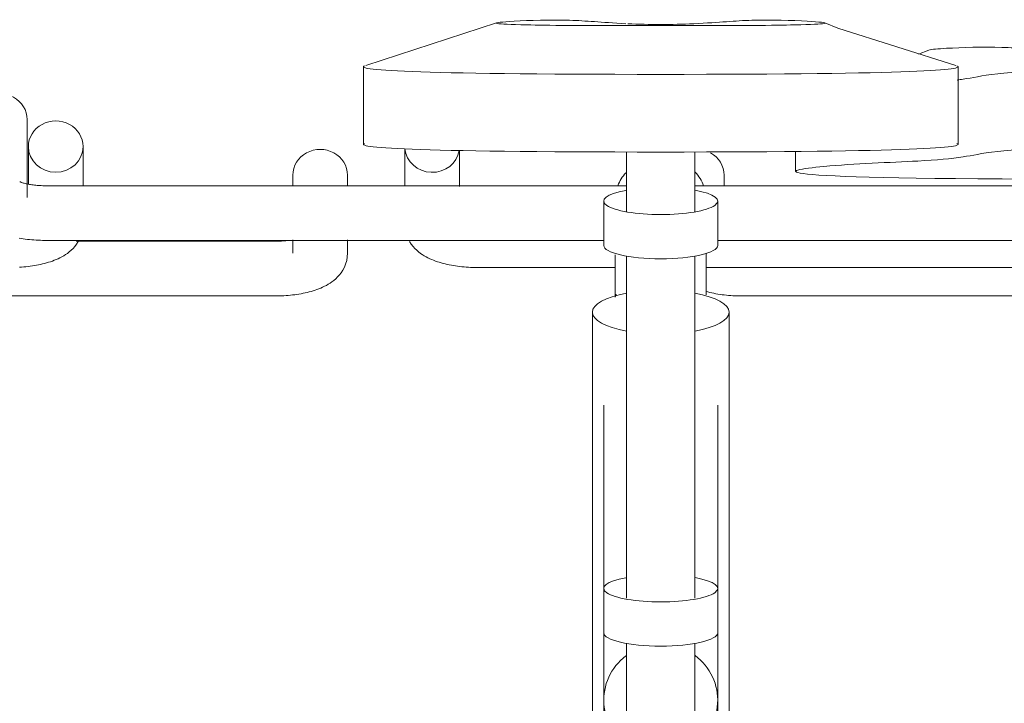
# Model space of a CAD drawing. Extents: x 50445 to 145605, y -10968 to 41989.
# Tile 147 of 256: x 89820 to 90252, y 437 to 737. Entities that reach past the tile are written whole.
import ezdxf

# ---------------------------------------------------------------- set-up
doc = ezdxf.new("R2010")
doc.units = 0
doc.header["$LTSCALE"] = 414.30304
doc.header["$MEASUREMENT"] = 0
doc.layers.add('A-EQPM', color=6, linetype='CONTINUOUS', lineweight=18)

# ---------------------------------------------------------------- blocks, each defined once
blk = doc.blocks.new('97_KA_gestapelde fietsenstalling 8 fietsen 1600x1900 - Type-V114-plotview doorsnede C C  -  1 op 100')
at = {"layer": 'A-EQPM'}
for p, q in [((8760.2, 1.91), (8760.2, -2.92)), ((8784.2, -2.95), (8784.2, 1.91)), ((8949.4, -2.79), (8949.4, 1.91)), ((8752.2, -27.13), (8665.13, -27.13)), ((8760.2, -26.56), (8760.2, -32.29)), ((8784.2, -32.29), (8784.2, -26.56)), ((8507.1, -51.13), (8752.2, -51.13)), ((8957.4, -51.13), (9091.39, -51.13))]:
    blk.add_line(p, q, dxfattribs=at)
at = {"layer": 'A-EQPM', "flags": 128}
for points in [[(8758.19, -26.73), (8757.63, -26.8), (8757.05, -26.87), (8756.46, -26.93), (8755.86, -26.99), (8755.25, -27.03), (8754.63, -27.07), (8754, -27.1), (8753.37, -27.12), (8752.74, -27.13), (8752.2, -27.13)], [(8784.2, -32.29), (8784.1, -33.96), (8783.82, -35.58), (8783.37, -37.1), (8782.8, -38.5), (8782.12, -39.77), (8781.39, -40.9), (8780.61, -41.91), (8779.8, -42.8), (8778.99, -43.58), (8778.17, -44.29), (8777.35, -44.92), (8776.53, -45.48), (8775.71, -45.99), (8774.89, -46.46), (8774.07, -46.89), (8773.25, -47.28), (8772.43, -47.65), (8771.59, -47.98), (8770.76, -48.3), (8769.92, -48.59), (8769.07, -48.86), (8768.21, -49.11), (8767.34, -49.35), (8766.46, -49.57), (8765.58, -49.77), (8764.69, -49.96), (8763.78, -50.13), (8762.87, -50.29), (8761.95, -50.43), (8761.03, -50.56), (8760.09, -50.68), (8759.16, -50.78), (8758.21, -50.87), (8757.26, -50.95), (8756.31, -51.01), (8755.35, -51.06), (8754.39, -51.1), (8753.42, -51.12), (8752.46, -51.13), (8752.2, -51.13)], [(8941.39, -49.11), (8942.26, -49.35), (8943.14, -49.57), (8944.02, -49.77), (8944.92, -49.96), (8945.82, -50.13), (8946.73, -50.29), (8947.65, -50.43), (8948.57, -50.56), (8949.51, -50.68), (8950.45, -50.78), (8951.39, -50.87), (8952.34, -50.95), (8953.3, -51.01), (8954.25, -51.06), (8955.22, -51.1), (8956.18, -51.12), (8957.14, -51.13), (8957.4, -51.13)]]:
    blk.add_lwpolyline(points, dxfattribs=at)
at = {"layer": 'A-EQPM'}
for centre, end_param in [((8772.2, 1.91), 3.141593), ((8937.4, 1.91), 1.047198)]:
    blk.add_ellipse(centre, major_axis=(12, 0), ratio=0.939693, start_param=0, end_param=end_param, dxfattribs=at)
blk = doc.blocks.new('97_KA_gestapelde fietsenstalling 16 fietsen 1600x2900 - Type-V124-plotview doorsnede C C  -  1 op 100')
at = {"layer": 'A-EQPM'}
for p, q in [((8849.55, 68.69), (8792.17, 50.08)), ((8908.53, 67.49), (8934.73, 67.49)), ((9034.73, 54.97), (9039.26, 56.8)), ((8791.14, 49.49), (8791.14, 15.41)), ((9052.12, 15.41), (9052.12, 49.49)), ((8643.63, -7.9), (8643.63, 26.3)), ((8644.13, 14.41), (8644.13, -2.04)), ((8668.13, -2.81), (8668.13, 14.41)), ((8809.33, 13.43), (8809.33, -2.99)), ((8833.33, -3.02), (8833.33, 12.72)), ((8906.63, 12.07), (8906.63, -14.14)), ((8936.63, -14.14), (8936.63, 12.07)), ((8980.84, 12.31), (8980.84, 3.52)), ((8906.44, -2.74), (8651.63, -2.74)), ((9191.63, -2.74), (8936.55, -2.74)), ((8896.63, -9.48), (8896.63, -28.91)), ((8946.63, -28.91), (8946.63, -9.48)), ((8651.63, -26.74), (8896.63, -26.74)), ((8946.52, -26.74), (9191.63, -26.74)), ((8906.63, -33.6), (8906.63, -183.74)), ((8936.63, -183.74), (8936.63, -33.6)), ((8841.33, -38.63), (8901.76, -38.63)), ((8941.5, -38.63), (9100.62, -38.63)), ((8902.1, -50.39), (8901.63, -51.62)), ((8891.63, -58.24), (8891.63, -160.45)), ((8951.63, -160.45), (8951.63, -58.24)), ((8896.63, -98.97), (8896.63, -179.44)), ((8946.63, -179.44), (8946.63, -98.97)), ((8891.63, -127.82), (8891.63, -338.57)), ((8951.63, -338.57), (8951.63, -127.82)), ((8896.63, -179.44), (8896.63, -198.87)), ((8946.63, -198.87), (8946.63, -179.44)), ((8896.63, -198.87), (8896.63, -228.43)), ((8946.63, -228.43), (8946.63, -198.87)), ((8906.63, -203.55), (8906.63, -319.11)), ((8936.63, -320.02), (8936.63, -203.55)), ((8896.63, -228.43), (8896.63, -280.41)), ((8946.63, -280.41), (8946.63, -228.43))]:
    blk.add_line(p, q, dxfattribs=at)
at = {"layer": 'A-EQPM', "flags": 128}
for points in [[(9051.08, 50.08), (8999.38, 66.39), (8993.7, 68.69)], [(8640.42, -1), (8640.45, -1.01), (8640.53, -1.05), (8640.65, -1.11), (8640.83, -1.18), (8641.05, -1.27), (8641.31, -1.36), (8641.61, -1.46), (8641.94, -1.57), (8642.31, -1.67), (8642.71, -1.78), (8643.13, -1.88), (8643.59, -1.98), (8644.07, -2.08), (8644.57, -2.17), (8645.1, -2.26), (8645.64, -2.34), (8646.2, -2.41), (8646.77, -2.48), (8647.36, -2.54), (8647.96, -2.6), (8648.58, -2.64), (8649.2, -2.68), (8649.82, -2.71), (8650.45, -2.73), (8651.09, -2.74), (8651.63, -2.74)], [(8640.04, -25.74), (8640.95, -25.9), (8641.87, -26.04), (8642.8, -26.17), (8643.73, -26.29), (8644.67, -26.39), (8645.62, -26.48), (8646.57, -26.56), (8647.52, -26.62), (8648.48, -26.67), (8649.44, -26.71), (8650.4, -26.73), (8651.37, -26.74), (8651.63, -26.74)], [(8666.05, -27.27), (8665.31, -28.4), (8664.53, -29.41), (8663.73, -30.3), (8662.92, -31.08), (8662.1, -31.79), (8661.28, -32.42), (8660.46, -32.98), (8659.64, -33.49), (8658.82, -33.96), (8658, -34.39), (8657.18, -34.78), (8656.35, -35.15), (8655.52, -35.48), (8654.69, -35.8), (8653.85, -36.09), (8653, -36.36), (8652.14, -36.61), (8651.27, -36.85), (8650.39, -37.07), (8649.51, -37.27), (8648.62, -37.46), (8647.71, -37.63), (8646.8, -37.79), (8645.88, -37.93), (8644.96, -38.06), (8644.02, -38.18), (8643.08, -38.28), (8642.14, -38.37), (8641.19, -38.45), (8640.23, -38.51)], [(8811.41, -27.27), (8812.15, -28.4), (8812.93, -29.41), (8813.73, -30.3), (8814.54, -31.08), (8815.36, -31.79), (8816.18, -32.42), (8817, -32.98), (8817.82, -33.49), (8818.64, -33.96), (8819.46, -34.39), (8820.28, -34.78), (8821.11, -35.15), (8821.94, -35.48), (8822.77, -35.8), (8823.62, -36.09), (8824.47, -36.36), (8825.32, -36.61), (8826.19, -36.85), (8827.07, -37.07), (8827.95, -37.27), (8828.85, -37.46), (8829.75, -37.63), (8830.66, -37.79), (8831.58, -37.93), (8832.5, -38.06), (8833.44, -38.18), (8834.38, -38.28), (8835.32, -38.37), (8836.27, -38.45), (8837.23, -38.51), (8838.18, -38.56), (8839.15, -38.6), (8840.11, -38.62), (8841.07, -38.63), (8841.33, -38.63)], [(8901.63, -33.05), (8901.63, -34.15), (8901.63, -35.26), (8901.63, -36.38), (8901.63, -37.52), (8901.63, -38.66), (8901.63, -39.81), (8901.63, -40.96), (8901.63, -42.12), (8901.63, -43.28), (8901.63, -44.44), (8901.63, -45.6), (8901.63, -46.75), (8901.63, -47.89), (8901.63, -49.03), (8901.63, -50.16), (8901.63, -51.28)], [(8941.63, -50.63), (8941.63, -49.51), (8941.63, -48.37), (8941.63, -47.23), (8941.63, -46.08), (8941.63, -44.93), (8941.63, -43.77), (8941.63, -42.61), (8941.63, -41.45), (8941.63, -40.29), (8941.63, -39.14), (8941.63, -38), (8941.63, -36.86), (8941.63, -35.73), (8941.63, -34.61), (8941.63, -33.51), (8941.63, -32.42)]]:
    blk.add_lwpolyline(points, dxfattribs=at)
at = {"layer": 'A-EQPM'}
for centre, major_axis, ratio, start_param, end_param in [((8631.63, 26.3), (12, 0), 0.939693, 0, 3.141593), ((8656.13, 14.41), (12, 0), 0.939693, 0, 3.141593), ((8656.13, 14.41), (12, 0), 0.939693, 3.141593, 6.283185), ((8821.33, 14.41), (12, 0), 0.939693, 3.229703, 6.132472), ((8921.63, -9.03), (20, 0), 0.931915, 2.442217, 2.797325), ((8921.63, -9.03), (20, 0), 0.931915, 0.344268, 0.719846), ((8921.63, -9.48), (25, 0), 0.237436, 2.230232, 4.712389), ((8921.63, -9.48), (25, 0), 0.237436, 4.712389, 7.208051), ((8921.63, -28.91), (25, 0), 0.237436, 3.141593, 4.712389), ((8921.63, -28.91), (25, 0), 0.237436, 4.712389, 6.283185), ((8921.63, -58.24), (30, 0), 0.320127, 2.094395, 4.18879), ((8921.63, -58.24), (30, 0), 0.320127, 5.235988, 7.330383), ((8921.63, -179.44), (25, 0), 0.237436, 2.230232, 4.712389), ((8921.63, -179.44), (25, 0), 0.237436, 4.712389, 7.203975), ((8921.63, -198.87), (25, 0), 0.237436, 3.141593, 4.712389), ((8921.63, -198.87), (25, 0), 0.237436, 4.712389, 6.283185), ((8921.63, -228.43), (25, 0), 0.978148, 2.230232, 4.18879), ((8921.63, -228.43), (25, 0), 0.978148, 5.235988, 7.20753)]:
    blk.add_ellipse(centre, major_axis=major_axis, ratio=ratio, start_param=start_param, end_param=end_param, dxfattribs=at)
for points, knots in [([(8906.36, 68.36), (8895.08, 68.96), (8882.3, 70.37), (8855.67, 69.56), (8846.09, 68.49), (8857.87, 67.87), (8878.05, 67.49), (8908.53, 67.49)], [0.0019646, 0.0019646, 0.0019646, 0.0019646, 0.0854061, 0.1773603, 0.2542553, 0.3207509, 0.3957861, 0.3957861, 0.3957861, 0.3957861]), ([(8934.73, 67.49), (8965.21, 67.49), (8985.39, 67.87), (8997.16, 68.49), (8987.58, 69.56), (8960.75, 70.38), (8947.89, 68.93), (8936.09, 68.31)], [0, 0, 0, 0, 0.0750352, 0.1415308, 0.2184258, 0.31038, 0.3957861, 0.3957861, 0.3957861, 0.3957861]), ([(9039.5, 56.87), (9040.42, 57.09), (9047.64, 57.74), (9072.21, 58.48), (9085.07, 57.04), (9096.87, 56.42)], [0.1629708, 0.1629708, 0.1629708, 0.1629708, 0.2184258, 0.31038, 0.3957861, 0.3957861, 0.3957861, 0.3957861]), ([(9051.78, 43.62), (9052.65, 43.74), (9057.98, 44.5), (9064.8, 46.27), (9086.61, 47.79), (9111.33, 48.39)], [0.5540802, 0.5540802, 0.5540802, 0.5540802, 0.5734918, 0.6784828, 0.7724372, 0.7724372, 0.7724372, 0.7724372]), ([(9111.33, 48.39), (9086.61, 47.79), (9064.8, 46.27), (9057.98, 44.5), (9052.65, 43.74), (9051.78, 43.62)], [-0.7724372, -0.7724372, -0.7724372, -0.7724372, -0.6784828, -0.5734918, -0.5540802, -0.5540802, -0.5540802, -0.5540802]), ([(9111.33, 14.31), (9086.61, 13.71), (9064.8, 12.19), (9054.73, 9.58), (9033.35, 7.76), (8983.5, 6.26), (8959.49, 0.41), (9095.12, 0.16)], [-0.7724372, -0.7724372, -0.7724372, -0.7724372, -0.6784828, -0.5734918, -0.4502283, -0.2711651, -0.0099805, -0.0099805, -0.0099805, -0.0099805])]:
    blk.add_open_spline(points, degree=3, knots=knots, dxfattribs=at)
for points in [[(8921.63, 68.03), (8916.74, 68.03), (8911.92, 68.12), (8907.16, 68.31)], [(8936.09, 68.31), (8931.33, 68.12), (8926.51, 68.03), (8921.63, 68.03)], [(8791.7, 49.92), (8787.11, 48.11), (8808.69, 46.11), (8921.63, 46.11)], [(8921.63, 46.11), (8808.69, 46.11), (8787.11, 48.11), (8791.7, 49.92)], [(8921.63, 46.11), (9034.56, 46.11), (9056.14, 48.11), (9051.55, 49.92)], [(9051.55, 49.92), (9056.14, 48.11), (9034.56, 46.11), (8921.63, 46.11)], [(8921.63, 12.03), (8808.69, 12.03), (8787.11, 14.03), (8791.7, 15.84)], [(9051.55, 15.84), (9056.14, 14.03), (9034.56, 12.03), (8921.63, 12.03)]]:
    blk.add_open_spline(points, degree=3, dxfattribs=at)

msp = doc.modelspace()

# ---------------------------------------------------------------- block references
at = {"layer": 'A-EQPM'}
for name in ['97_KA_gestapelde fietsenstalling 16 fietsen 1600x2900 - Type-V124-plotview doorsnede C C  -  1 op 100', '97_KA_gestapelde fietsenstalling 8 fietsen 1600x1900 - Type-V114-plotview doorsnede C C  -  1 op 100']:
    msp.add_blockref(name, (81179.52, 667.18), dxfattribs=at)

doc.saveas('drawing.dxf')
